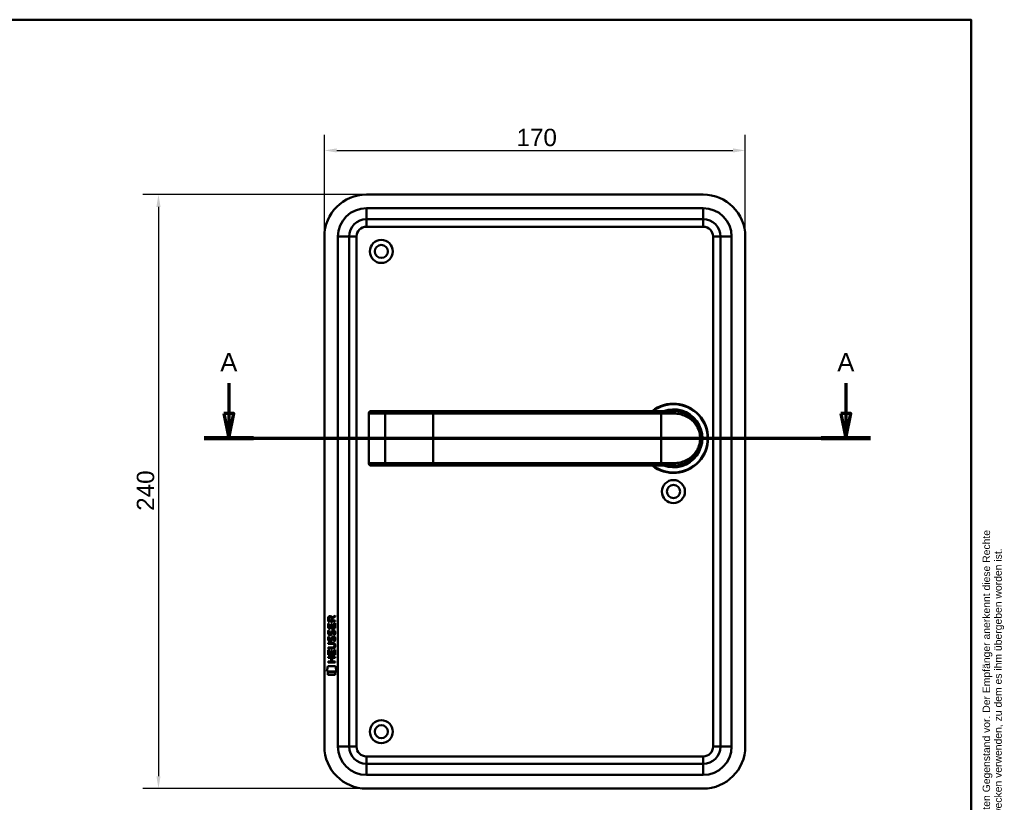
# Model space of a CAD drawing. Header units: millimetres. Extents: x 20 to 833, y 20 to 574.
# Tile 5 of 5: x 436 to 833, y 258 to 574. Entities that reach past the tile are written whole.
import ezdxf
from ezdxf.enums import TextEntityAlignment as Align

# ---------------------------------------------------------------- set-up
doc = ezdxf.new("R2010")
doc.units = ezdxf.units.MM
doc.header["$LTSCALE"] = 2
for name, color, linetype, lineweight in [('Bemaßungen(DIN)', 7, 'Continuous', 25), ('Schnittansichtslinien(DIN)', 7, 'Continuous', 70), ('Sichtbare Kanten(DIN)', 7, 'Continuous', 50), ('Sichtbare tangentiale Kanten(DIN)', 7, 'Continuous', 50), ('Skizziergeometrie(DIN)', 7, 'Continuous', 50), ('Skizzierlinie(DIN)', 7, 'Continuous', 25), ('Symbole(DIN)', 7, 'Continuous', 25)]:
    doc.layers.add(name, color=color, linetype=linetype, lineweight=lineweight)
doc.styles.add('Aktuell-DIN', font='arial.ttf')
doc.styles.add('Aktuell-DINGroßer Text', font='arial.ttf')
doc.styles.add('STANDARD-DIN~0', font='arial.ttf')
doc.styles.add('Textstil10', font='arial.ttf')
doc.styles.add('Textstil41', font='arial.ttf', dxfattribs={"width": 0.8})
doc.styles.add('Textstil83', font='arial.ttf', dxfattribs={"width": 0.8})
doc.dimstyles.new('CAD-LAN', dxfattribs={"dimscale": 2, "dimtxt": 3.5, "dimasz": 2.5, "dimexe": 3.175, "dimexo": 0, "dimgap": 0.8, "dimtad": 1, "dimrnd": 1e-08, "dimtxsty": 'STANDARD-DIN~0', "dimcen": 0.09, "dimdle": 10, "dimclrd": 250, "dimclre": 250, "dimclrt": 250, "dimadec": 0, "dimazin": 2, "dimtfac": 1, "dimtmove": 0, "dimatfit": 3, "dimfxl": 1, "dimtolj": 1, "dimtzin": 0, "dimlwd": 25, "dimlwe": 25, "dimarcsym": 0})

# ---------------------------------------------------------------- blocks, each defined once
blk = doc.blocks.new('Ränder Standardrahmen')
at = {"layer": 'Skizziergeometrie(DIN)', "flags": 128}
blk.add_lwpolyline([(10, 10), (10, 287), (410, 287), (410, 10), (10, 10)], dxfattribs=at)
blk = doc.blocks.new('Schriftfelder Heusser')
at = {"layer": 'Skizziergeometrie(DIN)'}
for p, q in [((101, 229.92), (101, 236.92)), ((101, 236.92), (291, 236.92)), ((111, 229.92), (111, 236.92)), ((123, 229.92), (123, 236.92)), ((232, 229.92), (232, 236.92)), ((256, 229.92), (256, 236.92)), ((291, 236.92), (291, 229.92)), ((101, 191.42), (101, 229.92)), ((101, 229.92), (291, 229.92)), ((111, 229.92), (111, 221.42)), ((123, 229.92), (123, 221.42)), ((232, 229.92), (232, 221.42)), ((256, 229.92), (256, 221.42)), ((291, 229.92), (291, 191.42)), ((101, 221.42), (291, 221.42)), ((150, 221.42), (150, 204.42)), ((198.85, 221.42), (198.85, 204.42)), ((216.35, 221.42), (216.35, 204.42)), ((238.35, 221.42), (238.35, 204.42)), ((278, 221.42), (278, 191.42)), ((278, 208.67), (291, 208.67)), ((101, 204.42), (291, 204.42)), ((142, 204.42), (142, 191.42)), ((236, 204.42), (236, 191.42)), ((278, 200.17), (291, 200.17)), ((291, 191.42), (101, 191.42))]:
    blk.add_line(p, q, dxfattribs=at)
at = {"layer": 'Skizzierlinie(DIN)'}
for p, q in [((113.5, 221.42), (113.5, 204.42)), ((118, 221.42), (118, 204.42)), ((162.35, 221.42), (162.35, 204.42)), ((166.85, 221.42), (166.85, 204.42)), ((113.5, 217.17), (150, 217.17)), ((162.35, 217.17), (278, 217.17)), ((113.5, 212.92), (150, 212.92)), ((162.35, 212.92), (278, 212.92)), ((113.5, 208.67), (150, 208.67)), ((162.35, 208.67), (278, 208.67))]:
    blk.add_line(p, q, dxfattribs=at)
for centre in [(115.75, 219.25), (164.6, 219.25), (115.75, 215.04), (164.6, 215.04), (115.75, 210.79), (164.6, 210.79), (115.75, 206.54), (164.6, 206.54)]:
    blk.add_circle(centre, 1.75, dxfattribs=at)
at = {"layer": 'Symbole(DIN)', "color": 7, "insert": (293.33, 191.7), "char_height": 1.5, "width": 182.3003, "attachment_point": 1, "rotation": 90, "line_spacing_factor": 0.944221, "style": 'Aktuell-DIN'}
blk.add_mtext('\\fArial|b0|i0;\\H1.5000;Die Schlossfabrik Heusser AG ist Eigentümerin dieses Dokumentes und behält sich alle Rechte an diesem und dem dargestellten Gegenstand vor. Der Empfänger anerkennt diese Rechte\\Pund wird das Dokument nicht ohne schriftliche Ermächtigung der Eigentümerin Dritten zugänglich machen oder zu anderen Zwecken verwenden, zu dem es ihm übergeben worden ist.\\P ', dxfattribs=at)
at = {"layer": 'Symbole(DIN)', "color": 179, "true_color": 0x262659, "style": 'Aktuell-DIN'}
for s, insert, char_height, attachment_point in [('Pos.', (106, 227), 2.489, 2), ('Menge', (117, 227), 2.489, 2), ('Benennung', (125.81, 225.38), 2.489, 4), ('B-Nummer', (234.74, 225.62), 2.489, 4), ('Material', (265.02, 225.62), 2.489, 5), ('\\fArial|b0|i0;a', (115.81, 219.53), 2, 5), ('\\fArial|b0|i0;e', (164.54, 219.53), 2, 5), ('\\fArial|b0|i0;Gezeichnet', (200.05, 219.23), 2, 4), ('\\fArial|b0|i0;b', (115.75, 215), 2, 5), ('\\fArial|b0|i0;f', (164.55, 215.06), 2, 5), ('\\fArial|b0|i0;Freigegeben', (199.92, 216), 2, 1), ('\\fArial|b0|i0;c', (115.75, 211.01), 2, 5), ('\\fArial|b0|i0;g', (164.63, 211.05), 2, 5), ('\\fArial|b0|i0;Projekt', (200, 211.98), 2, 1), ('\\fArial|b0|i0;d', (115.76, 206.55), 2, 5), ('\\fArial|b0|i0;h', (164.55, 206.57), 2, 5), ('\\fArial|b0|i0;CAD-Nr.', (200, 207.5), 2, 1), ('\\fArial|b0|i0;\\H2.0000;Massstab', (284.39, 206.37), 2, 5), ('\\fArial|b0|i0;\\H2.0000;Baugruppe', (143.1, 203.73), 2, 1), ('\\fArial|b0|i0;Zeichnungs-Nr.', (237, 203.5), 2, 1), ('\\fArial|b0|i0;\\H2.5000;4853 Murgenthal', (113.33, 192.46), 2.5, 7)]:
    blk.add_mtext(s, dxfattribs=dict(at, insert=insert, char_height=char_height, attachment_point=attachment_point))
at = {"layer": 'Symbole(DIN)', "color": 179, "true_color": 0x262659, "attachment_point": 5, "style": 'Aktuell-DIN'}
for s, insert, char_height, width in [('Änd.', (107.21, 213), 2.489, 12.3494), ('Änd.', (156.12, 212.76), 2.489, 12.3494), ('\\fArial|b0|i0;Änderung', (284.51, 202.33), 2, 12.1143)]:
    blk.add_mtext(s, dxfattribs=dict(at, insert=insert, char_height=char_height, width=width))
at = {"layer": 'Symbole(DIN)', "color": 7, "insert": (143.1, 196.62), "char_height": 4.5, "width": 90.18, "attachment_point": 4, "style": 'Aktuell-DIN'}
blk.add_mtext('\\fArial|b0|i0;\\W0.90;\\H4.5000;Heusser-Muschel Serie 3  EN179', dxfattribs=at)
at = {"layer": 'Symbole(DIN)', "color": 179, "true_color": 0x262659, "style": 'Textstil10'}
blk.add_attdef('ERSTELLUNGSDATUM_001', (217.26, 218.29), '', height=2, dxfattribs=at)
at = {"layer": 'Symbole(DIN)', "color": 179, "true_color": 0x262659}
for tag, height, style, p in [('AUTOR', 2.49, 'Aktuell-DIN', (240.03, 219.26)), ('KONTROLLDATUM', 2, 'Textstil10', (217.42, 215.04)), ('KONTROLLIERT_VON', 2, 'Textstil10', (239.98, 215.05))]:
    blk.add_attdef(tag, text='', height=height, dxfattribs=dict(at, style=style)).set_placement(p, align=Align.MIDDLE_LEFT)
at = {"layer": 'Symbole(DIN)', "color": 7, "style": 'Textstil83', "width": 0.8}
blk.add_attdef('Anfänglicher_Ansichtsmaßstab_001', (281.57, 213.34), '', height=2.3, dxfattribs=at)
at = {"layer": 'Symbole(DIN)', "color": 179, "true_color": 0x262659, "style": 'Textstil10'}
blk.add_attdef('PROJEKT', text='', height=2, dxfattribs=at).set_placement((217.77, 209.72), align=Align.BOTTOM_LEFT)
at = {"layer": 'Symbole(DIN)', "color": 7, "style": 'Textstil41', "width": 0.8}
blk.add_attdef('STATUS', text='', height=5, dxfattribs=at).set_placement((284.53, 195.86), align=Align.MIDDLE_CENTER)
blk = doc.blocks.new('*D19')
at = {"layer": 'Bemaßungen(DIN)', "color": 250, "linetype": 'Continuous', "lineweight": 25, "true_color": 0x3f3f3f, "transparency": 16777216}
for p, q in [((558.77, 486.38), (558.77, 527.53)), ((728.77, 486.38), (728.77, 527.53)), ((563.77, 521.18), (723.77, 521.18))]:
    blk.add_line(p, q, dxfattribs=at)
at = {"layer": 'Bemaßungen(DIN)', "color": 250, "linetype": 'Continuous', "true_color": 0x3f3f3f, "transparency": 16777216}
for points in [[(563.77, 522.02), (563.77, 520.35), (558.77, 521.18)], [(723.77, 522.02), (723.77, 520.35), (728.77, 521.18)]]:
    blk.add_solid(points, dxfattribs=at)
at = {"layer": 'Defpoints', "color": 0, "linetype": 'Continuous', "transparency": 16777216}
for p in [(728.77, 521.18), (558.77, 486.38), (728.77, 486.38)]:
    blk.add_point(p, dxfattribs=at)
at = {"layer": 'Bemaßungen(DIN)', "color": 250, "linetype": 'Continuous', "lineweight": 25, "true_color": 0x3f3f3f, "transparency": 16777216, "insert": (636.38, 529.93), "char_height": 7, "attachment_point": 1, "style": 'STANDARD-DIN~0'}
blk.add_mtext('\\A1;170', dxfattribs=at)
blk = doc.blocks.new('*D20')
at = {"layer": 'Bemaßungen(DIN)', "color": 250, "linetype": 'Continuous', "lineweight": 25, "true_color": 0x3f3f3f, "transparency": 16777216}
for p, q in [((575.77, 503.38), (485.42, 503.38)), ((491.77, 498.38), (491.77, 268.38)), ((575.77, 263.38), (485.42, 263.38))]:
    blk.add_line(p, q, dxfattribs=at)
at = {"layer": 'Bemaßungen(DIN)', "color": 250, "linetype": 'Continuous', "true_color": 0x3f3f3f, "transparency": 16777216}
for points in [[(490.94, 498.38), (492.6, 498.38), (491.77, 503.38)], [(490.94, 268.38), (492.6, 268.38), (491.77, 263.38)]]:
    blk.add_solid(points, dxfattribs=at)
at = {"layer": 'Defpoints', "color": 0, "linetype": 'Continuous', "transparency": 16777216}
for p in [(575.77, 503.38), (491.77, 263.38), (575.77, 263.38)]:
    blk.add_point(p, dxfattribs=at)
at = {"layer": 'Bemaßungen(DIN)', "color": 250, "linetype": 'Continuous', "lineweight": 25, "true_color": 0x3f3f3f, "transparency": 16777216, "insert": (483.02, 375.6), "char_height": 7, "attachment_point": 1, "rotation": 90, "style": 'STANDARD-DIN~0'}
blk.add_mtext('\\A1;240', dxfattribs=at)
blk = doc.blocks.new('2DTransSchnitt0')
at = {"layer": 'Schnittansichtslinien(DIN)', "linetype": 'Continuous'}
for p, q in [((260.11, 213.61), (260.11, 207.44)), ((384.72, 213.61), (384.72, 207.44)), ((259.11, 207.44), (260.11, 202.44)), ((261.11, 207.44), (259.11, 207.44)), ((260.11, 207.44), (260.11, 202.44)), ((260.11, 202.44), (261.11, 207.44)), ((383.72, 207.44), (384.72, 202.44)), ((385.72, 207.44), (383.72, 207.44)), ((384.72, 207.44), (384.72, 202.44)), ((384.72, 202.44), (385.72, 207.44)), ((255.12, 202.44), (389.71, 202.44))]:
    blk.add_line(p, q, dxfattribs=at)
at = {"layer": 'Schnittansichtslinien(DIN)', "linetype": 'Continuous', "lineweight": 140}
for p, q in [((255.12, 202.44), (265.1, 202.44)), ((379.73, 202.44), (389.71, 202.44))]:
    blk.add_line(p, q, dxfattribs=at)
at = {"layer": 'Schnittansichtslinien(DIN)', "linetype": 'Continuous', "flags": 128}
for points in [[(259.11, 207.44), (260.11, 202.44), (261.11, 207.44), (259.11, 207.44)], [(383.72, 207.44), (384.72, 202.44), (385.72, 207.44), (383.72, 207.44)]]:
    blk.add_lwpolyline(points, dxfattribs=at)
at = {"layer": 'Schnittansichtslinien(DIN)'}
for points in [[(259.11, 207.44), (260.11, 202.44), (261.11, 207.44), (259.11, 207.44)], [(383.72, 207.44), (384.72, 202.44), (385.72, 207.44), (383.72, 207.44)]]:
    blk.add_solid(points, dxfattribs=at)
at = {"layer": 'Schnittansichtslinien(DIN)', "char_height": 3.73, "attachment_point": 7, "style": 'Aktuell-DINGroßer Text'}
for insert in [(258.35, 215.94), (382.96, 215.94)]:
    blk.add_mtext('A', dxfattribs=dict(at, insert=insert))

msp = doc.modelspace()

# ---------------------------------------------------------------- linework, layer by layer
at = {"layer": 'Sichtbare Kanten(DIN)'}
for p, q in [((711.772, 503.38), (575.772, 503.38)), ((575.772, 493.38), (711.772, 493.38)), ((558.772, 486.38), (558.772, 280.38)), ((568.772, 280.38), (568.772, 486.38)), ((718.772, 486.38), (718.772, 280.38)), ((728.772, 280.38), (728.772, 486.38)), ((576.721, 414.88), (576.721, 394.88)), ((577.721, 415.88), (577.741, 415.88)), ((584.294, 415.88), (577.741, 415.88)), ((584.211, 415.876), (584.211, 415.876)), ((602.772, 415.88), (584.294, 415.88)), ((694.772, 415.88), (602.772, 415.88)), ((694.772, 415.88), (699.772, 415.88)), ((700.388, 415.862), (700.388, 415.863)), ((577.741, 393.88), (577.721, 393.88)), ((577.741, 393.88), (584.294, 393.88)), ((584.294, 393.88), (602.772, 393.88)), ((602.772, 393.88), (694.772, 393.88)), ((699.772, 393.88), (694.772, 393.88)), ((560.284, 328.136), (560.286, 330.141)), ((560.286, 330.867), (560.288, 332.18)), ((563.145, 330.864), (560.286, 330.867)), ((560.286, 330.141), (560.634, 330.14)), ((560.634, 330.14), (560.633, 328.513)), ((560.637, 332.136), (560.636, 331.248)), ((560.636, 331.248), (561.654, 331.247)), ((561.654, 331.247), (561.654, 332.135)), ((561.951, 332.496), (563.147, 333.286)), ((562.004, 332.097), (562.003, 331.247)), ((562.003, 331.247), (563.145, 331.246)), ((563.146, 332.852), (562.004, 332.097)), ((562.794, 328.511), (562.796, 330.158)), ((562.796, 330.158), (563.144, 330.158)), ((563.144, 330.158), (563.143, 328.134)), ((563.145, 331.246), (563.145, 330.864)), ((563.147, 333.286), (563.146, 332.852)), ((563.143, 328.134), (560.284, 328.136)), ((560.456, 327.362), (560.794, 327.262)), ((560.633, 328.513), (561.527, 328.512)), ((561.527, 328.512), (561.528, 329.959)), ((561.528, 329.959), (561.877, 329.959)), ((561.877, 329.959), (561.876, 328.512)), ((561.876, 328.512), (562.794, 328.511)), ((562.384, 327.059), (562.373, 327.059)), ((560.279, 321.909), (560.279, 322.286)), ((560.279, 322.286), (561.925, 322.284)), ((560.454, 324.816), (560.792, 324.716)), ((560.65, 323.484), (560.657, 323.467)), ((560.652, 326.031), (560.659, 326.014)), ((561.334, 323.387), (561.345, 323.403)), ((561.336, 325.933), (561.347, 325.95)), ((562.382, 324.513), (562.371, 324.513)), ((560.275, 317.399), (560.277, 319.403)), ((560.277, 319.974), (560.278, 320.351)), ((561.923, 319.973), (560.277, 319.974)), ((560.277, 319.403), (560.625, 319.403)), ((560.278, 320.351), (561.947, 320.35)), ((561.949, 321.907), (560.279, 321.909)), ((560.625, 319.403), (560.624, 317.775)), ((561.519, 317.775), (561.52, 319.222)), ((561.52, 319.222), (561.868, 319.221)), ((561.868, 319.221), (561.867, 317.774)), ((562.786, 317.774), (562.787, 319.421)), ((562.787, 319.421), (563.136, 319.421)), ((562.829, 321.122), (562.829, 321.132)), ((563.136, 319.421), (563.134, 317.396)), ((560.272, 314.293), (560.272, 314.67)), ((560.272, 314.67), (561.515, 314.669)), ((563.13, 314.291), (560.272, 314.293)), ((560.273, 316.228), (560.273, 316.605)), ((560.273, 316.605), (563.132, 316.603)), ((561.516, 316.227), (560.273, 316.228)), ((563.134, 317.396), (560.275, 317.399)), ((560.624, 317.775), (561.519, 317.775)), ((561.515, 314.669), (561.516, 316.227)), ((561.867, 317.774), (562.786, 317.774)), ((561.873, 316.227), (561.871, 314.669)), ((561.871, 314.669), (563.131, 314.668)), ((563.132, 316.226), (561.873, 316.227)), ((563.131, 314.668), (563.13, 314.291)), ((563.132, 316.603), (563.132, 316.226)), ((559.741, 310.716), (560.2, 312.849)), ((563.656, 310.713), (559.741, 310.716)), ((560.199, 309.288), (560.2, 310.43)), ((560.2, 312.849), (563.206, 312.847)), ((560.2, 310.43), (563.197, 310.428)), ((563.197, 310.428), (563.196, 309.286)), ((563.206, 312.847), (563.656, 310.713)), ((563.196, 309.286), (560.199, 309.288)), ((711.772, 273.38), (575.772, 273.38)), ((575.772, 263.38), (711.772, 263.38))]:
    msp.add_line(p, q, dxfattribs=at)
for centre, radius in [((581.772, 480.38), 4.65), ((581.772, 480.38), 2.65), ((699.772, 383.38), 4.65), ((699.772, 383.38), 2.65), ((581.772, 286.38), 4.65), ((581.772, 286.38), 2.65)]:
    msp.add_circle(centre, radius, dxfattribs=at)
for centre, radius, start, end in [((575.772, 486.38), 17, 90, 180), ((711.772, 486.38), 17, 0, 90), ((575.772, 486.38), 7, 90, 180), ((711.772, 486.38), 7, 0, 90), ((699.772, 404.88), 14, 231.78679, 128.21321), ((699.772, 404.88), 13.8, 232.8542, 127.1458), ((577.721, 414.88), 1, 90, 180), ((699.772, 404.88), 11.7, 250.08028, 109.91972), ((699.772, 404.88), 11.6, 251.49137, 108.50863), ((699.772, 404.88), 11.5, 253.04257, 106.95743), ((699.772, 404.88), 11.3, 256.76803, 103.23197), ((702.003, 414.938), 0.85, 187.81614, 187.82029), ((702.003, 414.938), 0.85, 113.68057, 113.69788), ((702.003, 414.938), 0.85, 332.12599, 332.12686), ((712.142, 417.528), 8.725, 195.91987, 195.9216), ((577.721, 394.88), 1, 180, 270), ((575.772, 280.38), 17, 180, 270), ((575.772, 280.38), 7, 180, 270), ((711.772, 280.38), 7, 270, 0), ((711.772, 280.38), 17, 270, 0)]:
    msp.add_arc(centre, radius, start, end, dxfattribs=at)
for centre, major_axis, ratio, start_param, end_param in [((561.815, 331.363), (0.976, -1.274), 0.5180415, 2.7627686, 3.7355131), ((560.423, 331.282), (1.242, 1.64), 0.5994938, 5.878165, 6.7089725), ((561.725, 325.373), (0.839, 1.642), 0.4591024, 5.9761877, 6.4975755), ((562.002, 326.842), (1.192, 3.54), 0.2215161, 2.8263053, 2.8854462), ((561.918, 329.141), (1.103, 3.296), 0.2312948, 2.8124619, 2.8734213), ((561.403, 324.287), (0.583, 1.012), 0.541605, 2.7569093, 3.2147406), ((561.397, 326.825), (0.574, 1.004), 0.5438409, 2.7534304, 3.2137241), ((561.275, 323.411), (0.098, 0.139), 0.3641716, 4.4844927, 4.7925708), ((561.278, 325.958), (0.098, 0.139), 0.3641716, 4.4844927, 4.7925708), ((558.104, 317.611), (4.814, 4.313), 0.3742661, 5.9599282, 6.6783921), ((561.724, 322.828), (0.838, 1.64), 0.4594521, 5.9760112, 6.497704), ((558.108, 324.655), (4.808, -4.323), 0.3742014, 5.888113, 6.6064523), ((539.396, 340.959), (23.266, -20.361), 0.1371339, 6.127502, 6.402435)]:
    msp.add_ellipse(centre, major_axis=major_axis, ratio=ratio, start_param=start_param, end_param=end_param, dxfattribs=at)
for points, knots in [([(699.772, 393.88), (700.637, 393.88), (702.352, 394.087), (705.435, 395.213), (708.506, 397.677), (710.422, 401.279), (710.888, 404.87), (710.604, 407.107), (710.097, 408.739), (709.434, 410.246), (707.907, 412.566), (705.436, 414.547), (702.349, 415.673), (700.637, 415.88), (699.772, 415.88)], [-3.4261334, -3.4261334, -3.4261334, -3.4261334, -3.1814096, -2.9366858, -2.4472382, -1.9577905, -1.7130667, -1.4683429, -1.345981, -1.2236191, -0.9788953, -0.4894476, -0.2447238, 0, 0, 0, 0]), ([(562.829, 321.132), (562.829, 321.179), (562.826, 321.226), (562.81, 321.361), (562.788, 321.449), (562.713, 321.599), (562.667, 321.661), (562.547, 321.766), (562.476, 321.806), (562.259, 321.89), (562.099, 321.907), (561.949, 321.907)], [-0.13394602, -0.13394602, -0.13394602, -0.13394602, -0.11996159, -0.11996159, -0.09310912, -0.09310912, -0.06964663, -0.06964663, -0.04519613, -0.04519613, 0, 0, 0, 0])]:
    msp.add_open_spline(points, degree=3, knots=knots, dxfattribs=at)
for points in [[(560.288, 332.18), (560.303, 332.622), (560.535, 333.084), (561.148, 333.083)], [(561.654, 332.135), (561.655, 332.408), (561.568, 332.734), (561.152, 332.734)], [(560.332, 325.884), (560.242, 326.125), (560.213, 326.358), (560.255, 326.686)], [(560.255, 326.686), (560.272, 326.825), (560.314, 327.032), (560.385, 327.206)], [(560.385, 327.206), (560.404, 327.255), (560.456, 327.362), (560.456, 327.362)], [(560.639, 326.798), (560.575, 326.545), (560.569, 326.321), (560.628, 326.105)], [(560.794, 327.262), (560.794, 327.262), (560.674, 326.935), (560.639, 326.798)], [(561.347, 325.95), (561.415, 326.06), (561.472, 326.223), (561.527, 326.468)], [(561.527, 326.468), (561.611, 326.836), (561.714, 327.047), (561.855, 327.215)], [(561.867, 326.318), (561.812, 326.078), (561.75, 325.913), (561.674, 325.775)], [(561.855, 327.215), (561.948, 327.325), (562.078, 327.397), (562.258, 327.421)], [(561.915, 326.516), (561.908, 326.486), (561.868, 326.32), (561.867, 326.318)], [(562.101, 326.941), (562.031, 326.853), (561.97, 326.715), (561.915, 326.516)], [(562.373, 327.059), (562.251, 327.059), (562.176, 327.027), (562.101, 326.941)], [(562.258, 327.421), (562.545, 327.46), (562.828, 327.36), (563.021, 327.043)], [(562.79, 326.015), (562.859, 326.348), (562.859, 326.625), (562.753, 326.822)], [(563.021, 327.043), (563.132, 326.862), (563.185, 326.644), (563.185, 326.374)], [(563.185, 326.374), (563.185, 326.289), (563.178, 326.203), (563.17, 326.108)], [(560.33, 323.337), (560.24, 323.578), (560.211, 323.811), (560.253, 324.14)], [(560.253, 324.14), (560.27, 324.279), (560.312, 324.486), (560.383, 324.659)], [(560.889, 322.877), (560.666, 322.91), (560.436, 323.055), (560.33, 323.337)], [(560.891, 325.423), (560.668, 325.456), (560.438, 325.602), (560.332, 325.884)], [(560.383, 324.659), (560.402, 324.708), (560.454, 324.816), (560.454, 324.816)], [(560.637, 324.251), (560.573, 323.999), (560.567, 323.774), (560.626, 323.558)], [(560.792, 324.716), (560.792, 324.715), (560.672, 324.389), (560.637, 324.251)], [(560.862, 323.254), (561.009, 323.194), (561.197, 323.23), (561.303, 323.345)], [(560.864, 325.801), (561.011, 325.741), (561.199, 325.777), (561.305, 325.891)], [(561.044, 322.864), (560.943, 322.865), (560.922, 322.872), (560.889, 322.877)], [(561.046, 325.411), (560.946, 325.412), (560.925, 325.418), (560.891, 325.423)], [(561.672, 323.229), (561.557, 323.019), (561.362, 322.86), (561.044, 322.864)], [(561.674, 325.775), (561.559, 325.565), (561.364, 325.407), (561.046, 325.411)], [(561.345, 323.403), (561.413, 323.513), (561.47, 323.676), (561.525, 323.922)], [(561.525, 323.922), (561.609, 324.29), (561.712, 324.501), (561.853, 324.668)], [(561.865, 323.771), (561.81, 323.531), (561.748, 323.366), (561.672, 323.229)], [(561.853, 324.668), (561.946, 324.779), (562.076, 324.851), (562.256, 324.875)], [(561.913, 323.97), (561.906, 323.94), (561.866, 323.774), (561.865, 323.771)], [(562.099, 324.395), (562.029, 324.306), (561.968, 324.168), (561.913, 323.97)], [(562.371, 324.513), (562.249, 324.513), (562.174, 324.48), (562.099, 324.395)], [(562.256, 324.875), (562.543, 324.913), (562.826, 324.813), (563.019, 324.497)], [(562.574, 322.93), (562.574, 322.93), (562.729, 323.184), (562.788, 323.469)], [(562.943, 322.843), (562.923, 322.848), (562.574, 322.93), (562.574, 322.93)], [(562.576, 325.477), (562.576, 325.477), (562.731, 325.731), (562.79, 326.015)], [(562.945, 325.39), (562.925, 325.395), (562.576, 325.477), (562.576, 325.477)], [(562.788, 323.469), (562.857, 323.802), (562.857, 324.078), (562.751, 324.275)], [(563.168, 323.562), (563.138, 323.231), (562.98, 322.901), (562.943, 322.843)], [(563.17, 326.108), (563.14, 325.777), (562.982, 325.448), (562.945, 325.39)], [(563.019, 324.497), (563.129, 324.316), (563.183, 324.097), (563.183, 323.827)], [(563.183, 323.827), (563.183, 323.742), (563.176, 323.657), (563.168, 323.562)]]:
    msp.add_open_spline(points, degree=3, dxfattribs=at)
at = {"layer": 'Sichtbare tangentiale Kanten(DIN)'}
for p, q in [((711.772, 497.88), (575.772, 497.88)), ((575.772, 497.88), (575.772, 493.38)), ((711.772, 497.88), (711.772, 493.38)), ((575.772, 490.38), (575.772, 493.38)), ((711.772, 490.38), (711.772, 493.38)), ((575.772, 490.38), (711.772, 490.38)), ((564.272, 486.38), (568.772, 486.38)), ((564.272, 486.38), (564.272, 280.38)), ((571.772, 486.38), (568.772, 486.38)), ((571.772, 280.38), (571.772, 486.38)), ((715.772, 486.38), (718.772, 486.38)), ((715.772, 486.38), (715.772, 280.38)), ((723.272, 486.38), (718.772, 486.38)), ((723.272, 280.38), (723.272, 486.38)), ((576.779, 414.88), (576.721, 414.88)), ((576.779, 394.88), (576.779, 414.88)), ((576.779, 414.88), (583.333, 414.88)), ((583.333, 414.88), (602.772, 414.88)), ((583.333, 394.88), (583.333, 414.88)), ((602.772, 415.88), (602.772, 414.88)), ((602.772, 414.88), (602.772, 394.88)), ((602.772, 414.88), (694.772, 414.88)), ((694.772, 415.88), (694.772, 414.88)), ((694.772, 414.88), (694.772, 394.88)), ((700.035, 414.88), (694.772, 414.88)), ((710.207, 408.358), (710.207, 408.357)), ((576.721, 394.88), (576.779, 394.88)), ((583.333, 394.88), (576.779, 394.88)), ((602.772, 394.88), (583.333, 394.88)), ((694.772, 394.88), (602.772, 394.88)), ((602.772, 393.88), (602.772, 394.88)), ((694.772, 394.88), (700.035, 394.88)), ((694.772, 393.88), (694.772, 394.88)), ((568.772, 280.38), (564.272, 280.38)), ((568.772, 280.38), (571.772, 280.38)), ((718.772, 280.38), (715.772, 280.38)), ((718.772, 280.38), (723.272, 280.38)), ((711.772, 276.38), (575.772, 276.38)), ((575.772, 273.38), (575.772, 276.38)), ((711.772, 273.38), (711.772, 276.38)), ((575.772, 273.38), (575.772, 268.88)), ((711.772, 273.38), (711.772, 268.88)), ((575.772, 268.88), (711.772, 268.88))]:
    msp.add_line(p, q, dxfattribs=at)
for centre, radius, start, end in [((575.772, 486.38), 11.5, 90, 180), ((711.772, 486.38), 11.5, 0, 90), ((575.772, 486.38), 4, 90, 180), ((711.772, 486.38), 4, 0, 90), ((575.772, 280.38), 11.5, 180, 270), ((575.772, 280.38), 4, 180, 270), ((711.772, 280.38), 4, 270, 0), ((711.772, 280.38), 11.5, 270, 0)]:
    msp.add_arc(centre, radius, start, end, dxfattribs=at)
for centre, major_axis, ratio, start_param, end_param in [((577.741, 414.88), (0, 1), 0.9612617, 0, 1.5707963), ((584.294, 414.88), (0, 1), 0.9612617, 0, 1.5707963), ((699.772, 414.88), (0, 1), 0.2631579, 4.712389, 6.2831853), ((577.741, 394.88), (0, -1), 0.9612617, 4.712389, 6.2831853), ((584.294, 394.88), (0, -1), 0.9612617, 4.712389, 6.2831853), ((699.772, 394.88), (0, -1), 0.2631579, 0, 1.5707963)]:
    msp.add_ellipse(centre, major_axis=major_axis, ratio=ratio, start_param=start_param, end_param=end_param, dxfattribs=at)
msp.add_open_spline([(700.035, 414.88), (700.863, 414.88), (701.683, 414.786), (702.461, 414.611), (703.24, 414.436), (703.978, 414.18), (704.668, 413.859), (706.046, 413.218), (707.229, 412.317), (708.179, 411.214), (708.654, 410.662), (709.072, 410.06), (709.423, 409.402), (709.598, 409.074), (709.757, 408.731), (709.897, 408.374), (710.037, 408.018), (710.158, 407.647), (710.257, 407.264), (710.455, 406.498), (710.564, 405.685), (710.563, 404.87), (710.561, 404.055), (710.449, 403.239), (710.253, 402.477), (709.861, 400.952), (709.126, 399.642), (708.171, 398.539), (707.215, 397.436), (706.042, 396.54), (704.667, 395.9), (703.979, 395.58), (703.241, 395.324), (702.462, 395.149), (701.683, 394.974), (700.863, 394.88), (700.035, 394.88)], degree=3, knots=[0, 0, 0, 0, 0.2447238, 0.2447238, 0.2447238, 0.4894476, 0.4894476, 0.4894476, 0.9788953, 0.9788953, 0.9788953, 1.2236191, 1.2236191, 1.2236191, 1.345981, 1.345981, 1.345981, 1.4683429, 1.4683429, 1.4683429, 1.7130667, 1.7130667, 1.7130667, 1.9577905, 1.9577905, 1.9577905, 2.4472382, 2.4472382, 2.4472382, 2.9366858, 2.9366858, 2.9366858, 3.1814096, 3.1814096, 3.1814096, 3.4261334, 3.4261334, 3.4261334, 3.4261334], dxfattribs=at)

# ---------------------------------------------------------------- block references
at = {"xscale": 2, "yscale": 2, "zscale": 2}
msp.add_blockref('Ränder Standardrahmen', (0, 0), dxfattribs=at)
msp.add_blockref('Schriftfelder Heusser', (238, -362.833), dxfattribs=at).add_auto_attribs({'ERSTELLUNGSDATUM_001': '23.12.2020', 'Anfänglicher_Ansichtsmaßstab_001': '1 : 2'})
at = {"layer": 'Schnittansichtslinien(DIN)', "xscale": 2, "yscale": 2, "zscale": 2}
msp.add_blockref('2DTransSchnitt0', (0, 0), dxfattribs=at)

# ---------------------------------------------------------------- dimensions: what is measured, and where the dimension line sits
at = {"layer": 'Bemaßungen(DIN)', "color": 250, "linetype": 'Continuous', "lineweight": 25, "true_color": 0x3f3f3f}
for base, p1, p2, angle, picture, middle in [((728.772, 521.182), (558.772, 486.38), (728.772, 486.38), 180, '*D19', (643.772, 521.182)), ((491.772, 263.38), (575.772, 503.38), (575.772, 263.38), 90, '*D20', (491.772, 383.38))]:
    dim = msp.add_linear_dim(base=base, p1=p1, p2=p2, angle=angle, dimstyle='CAD-LAN', override={"dimgap": 0.8, "dimdec": 2, "dimtol": 0, "dimlim": 0, "dimtp": 0, "dimtm": 0, "dimtdec": 2, "dimtofl": 0, "dimatfit": 1}, dxfattribs=at)
    dim.commit()
    dim.dimension.update_dxf_attribs({"geometry": picture, "text_midpoint": middle, "dimtype": 160})

doc.saveas('drawing.dxf')
